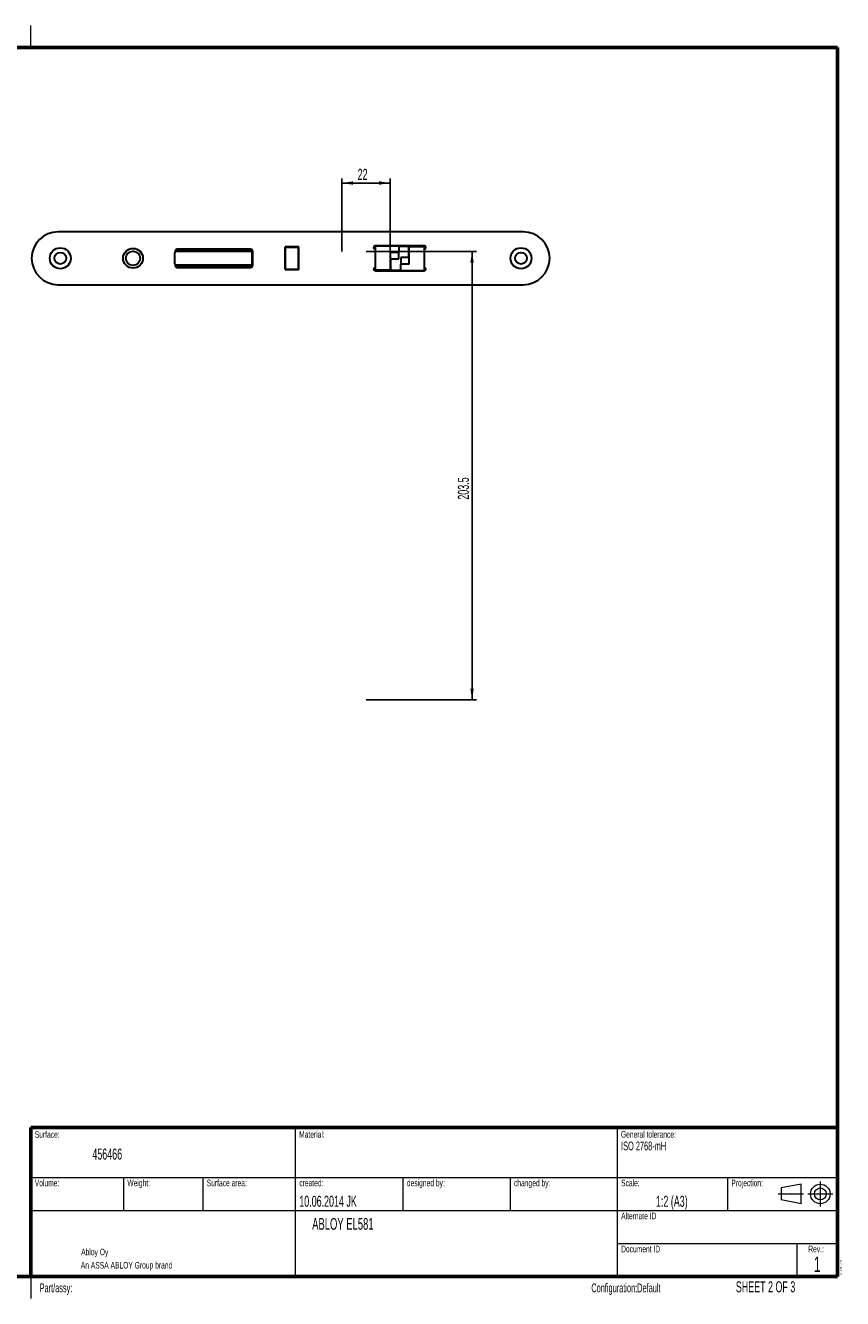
# Paper-space layout 'Sheet1(2)' of a CAD drawing. Header units: millimetres. Extents: x 10 to 828, y 8 to 602.
# Tile 2 of 2: x 458 to 828, y 8 to 586. Entities that reach past the tile are written whole.
import ezdxf

# ---------------------------------------------------------------- set-up
doc = ezdxf.new("R2010")
doc.units = ezdxf.units.MM
doc.linetypes.add('CENTERX2', pattern=[20.32, 12.7, -2.54, 2.54, -2.54])
doc.layers.add('1', color=19, linetype='Continuous')
doc.layers.add('DIMENSIONS', color=7, linetype='Continuous')
doc.styles.add('SLDTEXTSTYLE0', font='TXT', dxfattribs={"width": 0.605})
doc.dimstyles.new('SLDDIMSTYLE0', dxfattribs={"dimtxt": 5, "dimasz": 5, "dimexe": 0, "dimexo": 0.0625, "dimgap": 1.25, "dimtad": 1, "dimrnd": 1e-09, "dimzin": 12, "dimdsep": 46, "dimtxsty": 'SLDTEXTSTYLE0', "dimsah": 1, "dimcen": 0.09, "dimadec": 0, "dimazin": 3, "dimtfac": 1, "dimtofl": 0, "dimtmove": 0, "dimatfit": 3, "dimfxl": 1, "dimfrac": 2, "dimtolj": 1, "dimtzin": 12, "dimarcsym": 0})

# ---------------------------------------------------------------- blocks, each defined once
blk = doc.blocks.new('_D_56')
at = {"layer": 'DIMENSIONS', "ltscale": 2}
for p, q in [((612.09, 483.35), (662.18, 483.35)), ((660.18, 279.85), (660.18, 483.35)), ((612.09, 279.85), (662.18, 279.85))]:
    blk.add_line(p, q, dxfattribs=at)
for points in [[(660.18, 483.35), (659.41, 478.35), (660.95, 478.35)], [(660.18, 279.85), (660.95, 284.85), (659.41, 284.85)]]:
    blk.add_solid(points, dxfattribs=at)
at = {"layer": 'DIMENSIONS', "ltscale": 2, "insert": (653.74, 370.71, -72.6), "char_height": 5, "attachment_point": 1, "rotation": 90, "style": 'SLDTEXTSTYLE0'}
blk.add_mtext('203.5', dxfattribs=at)
blk = doc.blocks.new('_D_57')
at = {"layer": 'DIMENSIONS', "ltscale": 2}
for p, q in [((601.16, 483.35), (601.16, 516.46)), ((623.01, 514.46), (601.16, 514.46)), ((623.01, 483.35), (623.01, 516.46))]:
    blk.add_line(p, q, dxfattribs=at)
for points in [[(601.16, 514.46), (606.16, 513.69), (606.16, 515.23)], [(623.01, 514.46), (618.01, 515.23), (618.01, 513.69)]]:
    blk.add_solid(points, dxfattribs=at)
at = {"layer": 'DIMENSIONS', "ltscale": 2, "insert": (608.27, 520.91, -72.6), "char_height": 5, "attachment_point": 1, "style": 'SLDTEXTSTYLE0'}
blk.add_mtext('22', dxfattribs=at)

psp = doc.layouts.new('Sheet1(2)')

# ---------------------------------------------------------------- linework, layer by layer
at = {"color": 7, "linetype": 'Continuous', "lineweight": 15, "ltscale": 2}
for p, q in [((460, 576), (460, 586)), ((580, 85.6), (580, 18)), ((726, 85.6), (726, 18)), ((460, 63), (826, 63)), ((502, 63), (502, 48)), ((538, 63), (538, 48)), ((628.8, 63), (628.8, 48)), ((677.4, 63), (677.4, 48)), ((776, 63), (776, 48)), ((460, 48), (826, 48)), ((726, 33), (826, 33)), ((807.562535, 33), (807.562535, 18)), ((460, 18), (460, 8))]:
    psp.add_line(p, q, dxfattribs=at)
at = {"color": 7, "linetype": 'Continuous', "lineweight": 60, "ltscale": 2}
for p, q in [((826, 576), (40, 576)), ((826, 18), (826, 576)), ((460, 18), (460, 85.6)), ((460, 85.6), (826, 85.6)), ((826, 18), (40, 18))]:
    psp.add_line(p, q, dxfattribs=at)
at = {"color": 7, "linetype": 'Continuous', "lineweight": 30, "ltscale": 2}
for p, q in [((683.385589, 492.300027), (472.385586, 492.300027)), ((638.535586, 485.950027), (616.235587, 485.950027)), ((626.885586, 485.800028), (616.385586, 485.800028)), ((616.385586, 484.065601), (616.385586, 485.800028)), ((619.660844, 485.950027), (619.660844, 485.800028)), ((626.885586, 485.800028), (626.885586, 484.065601)), ((626.885586, 485.800028), (630.885587, 485.800028)), ((638.385587, 485.527092), (631.685586, 485.527092)), ((631.685586, 485.466439), (631.685586, 485.527092)), ((638.385587, 485.527092), (638.385587, 485.466439)), ((525.390589, 477.800027), (525.390589, 482.800028)), ((525.460587, 483.425028), (525.460587, 483.252907)), ((560.304799, 483.300027), (525.476375, 483.300027)), ((559.710586, 484.425028), (526.460589, 484.425028)), ((526.890584, 484.300027), (558.890586, 484.300027)), ((531.485588, 484.425028), (531.485588, 484.300027)), ((551.485588, 484.300027), (551.485588, 484.425028)), ((560.390585, 477.800027), (560.390585, 482.800028)), ((560.710588, 477.175028), (560.710588, 483.425028)), ((581.635586, 485.450028), (575.335586, 485.450028)), ((575.335586, 485.450028), (575.335586, 475.150027)), ((575.385586, 485.300028), (581.385586, 485.300028)), ((575.385586, 485.228585), (575.385586, 485.300028)), ((575.385586, 476.942815), (575.385586, 485.228585)), ((580.885586, 485.300028), (580.885586, 485.450028)), ((581.385586, 485.300028), (581.385586, 485.228585)), ((581.385586, 476.942815), (581.385586, 485.228585)), ((581.635586, 475.150027), (581.635586, 485.450028)), ((616.235587, 484.550028), (616.235587, 476.050028)), ((616.385586, 476.260683), (616.385586, 484.065601)), ((623.085585, 483.047569), (626.885586, 483.047569)), ((623.085585, 483.047569), (623.085585, 476.260683)), ((623.085585, 479.975396), (626.885586, 479.975396)), ((623.385587, 477.007135), (623.385587, 479.975396)), ((626.885586, 484.065601), (626.885586, 483.047569)), ((626.885586, 479.975396), (626.885586, 483.047569)), ((631.685586, 480.624659), (627.885587, 480.624659)), ((627.885587, 480.624659), (627.885587, 477.552486)), ((631.385588, 485.300028), (631.385588, 483.592921)), ((631.685586, 484.600027), (631.385588, 484.600027)), ((631.385588, 483.592921), (631.385588, 480.624659)), ((631.685586, 484.339372), (631.685586, 485.466439)), ((631.685586, 477.552486), (631.685586, 484.339372)), ((638.385587, 485.466439), (638.385587, 484.339372)), ((638.731425, 484.600027), (638.385587, 484.600027)), ((638.385587, 484.339372), (638.385587, 476.534454)), ((638.535586, 476.050028), (638.535586, 484.550028)), ((525.460587, 477.347148), (525.460587, 477.175028)), ((525.476375, 477.300027), (560.304799, 477.300027)), ((526.460589, 476.175028), (559.710586, 476.175028)), ((558.890586, 476.300027), (526.890584, 476.300027)), ((531.485588, 476.300027), (531.485588, 476.175028)), ((551.485588, 476.175028), (551.485588, 476.300027)), ((575.335586, 475.150027), (581.635586, 475.150027)), ((575.385586, 475.300028), (575.385586, 476.942815)), ((575.385586, 475.300028), (581.385586, 475.300028)), ((580.885586, 475.150027), (580.885586, 475.300028)), ((581.385586, 475.300028), (581.385586, 476.942815)), ((616.235587, 474.650027), (638.535586, 474.650027)), ((616.385586, 475.133616), (616.385586, 476.260683)), ((616.385586, 475.072963), (616.385586, 475.133616)), ((616.385586, 475.072963), (623.085585, 475.072963)), ((623.085585, 476.260683), (623.085585, 475.133616)), ((623.085585, 475.133616), (623.085585, 475.072963)), ((623.385587, 475.300028), (623.385587, 477.007135)), ((627.885587, 474.800028), (623.885586, 474.800028)), ((631.685586, 477.552486), (627.885587, 477.552486)), ((627.885587, 476.534454), (627.885587, 477.552486)), ((627.885587, 474.800028), (627.885587, 476.534454)), ((627.885587, 474.800028), (638.385587, 474.800028)), ((638.385587, 476.534454), (638.385587, 474.800028)), ((472.385586, 468.300028), (683.385589, 468.300028))]:
    psp.add_line(p, q, dxfattribs=at)
at = {"color": 7, "linetype": 'CENTERX2', "lineweight": 15, "ltscale": 2}
for p, q in [((826, 85.6), (826, 18)), ((818.169655, 61.1914), (818.169655, 49.81733)), ((799.093276, 55.504365), (810.543682, 55.504365)), ((812.48262, 55.504365), (823.85669, 55.504365)), ((460, 18), (826, 18))]:
    psp.add_line(p, q, dxfattribs=at)
at = {"color": 7, "linetype": 'Continuous', "lineweight": 0, "ltscale": 2}
for p, q in [((809.513146, 59.939029), (800.429157, 58.211029)), ((800.429157, 58.211029), (800.429157, 52.797702)), ((809.513146, 51.069702), (809.513146, 59.939029)), ((809.513146, 51.069702), (800.429157, 52.797702))]:
    psp.add_line(p, q, dxfattribs=at)
at = {"color": 7, "linetype": 'Continuous', "lineweight": 30, "ltscale": 4}
for centre, radius in [((473.385586, 480.300028), 4.75), ((473.385586, 480.300028), 2.65), ((506.385586, 480.300028), 4.5), ((506.385586, 480.300028), 3.25), ((682.385586, 480.300028), 4.75), ((682.385586, 480.300028), 2.65)]:
    psp.add_circle(centre, radius, dxfattribs=at)
at = {"color": 7, "linetype": 'Continuous', "lineweight": 0, "ltscale": 2}
for radius in [4.434663, 2.706663]:
    psp.add_circle((818.169655, 55.504365), radius, dxfattribs=at)
at = {"color": 7, "linetype": 'Continuous', "lineweight": 30, "ltscale": 4}
for centre, radius, start, end in [((472.385586, 480.300028), 12, 90, 270), ((683.385586, 480.300028), 12, 270, 90), ((616.235586, 485.250028), 0.7, 90, 270), ((630.885586, 485.300028), 0.5, 0, 90), ((638.535586, 485.250028), 0.7, 270, 90), ((526.890586, 482.800028), 1.5, 160.528779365, 180), ((526.460586, 483.425028), 1, 90, 180), ((526.890586, 482.800028), 1.5, 90, 160.528779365), ((558.890586, 482.800028), 1.5, 19.471220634, 90), ((559.710586, 483.425028), 1, 0, 90), ((558.890586, 482.800028), 1.5, 0, 19.471220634), ((631.685586, 483.025028), 0.3, 180, 270), ((526.890586, 477.800028), 1.5, 180, 199.471220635), ((526.460586, 477.175028), 1, 180, 270), ((526.890586, 477.800028), 1.5, 199.471220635, 270), ((558.890586, 477.800028), 1.5, 270, 340.528779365), ((559.710586, 477.175028), 1, 270, 0), ((558.890586, 477.800028), 1.5, 340.528779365, 0), ((616.235586, 475.350028), 0.7, 90, 270), ((623.085586, 477.575028), 0.3, 0, 90), ((623.885586, 475.300028), 0.5, 180, 270), ((638.535586, 475.350028), 0.7, 270, 90)]:
    psp.add_arc(centre, radius, start, end, dxfattribs=at)

# ---------------------------------------------------------------- texts
at = {"color": 7, "linetype": 'Continuous', "lineweight": 0, "ltscale": 2, "style": 'SLDTEXTSTYLE0'}
for s, insert, char_height, attachment_point in [('Surface:', (461.8, 83.992203), 3, 1), ('Material:', (581.707724, 84.041295), 3, 1), ('General tolerance:', (727.707724, 84.041295), 3, 1), ('456466', (487.924381, 76.087293), 5, 1), ('ISO 2768-mH', (727.8, 79.275781), 4, 1), ('Volume:', (461.8, 61.992203), 3, 1), ('Weight:', (503.8, 61.992203), 3, 1), ('Surface area:', (539.8, 61.992203), 3, 1), ('created:', (581.8, 61.992203), 3, 1), ('designed by:', (630.6, 61.992203), 3, 1), ('changed by:', (679.2, 61.992203), 3, 1), ('Scale:', (727.8, 61.992203), 3, 1), ('Projection:', (777.8, 61.992203), 3, 1), ('10.06.2014 JK', (581.8, 54.664849), 5, 1), ('1:2 (A3)', (750.793434, 54.664849), 5, 2), ('Alternate ID', (727.8, 46.992203), 3, 1), ('ABLOY EL581', (587.643374, 44.523849), 5.29166667, 1), ('Document ID', (727.8, 31.992203), 3, 1), ('Rev.:', (816.239302, 31.992203), 3, 2), ('1', (816.756664, 27.072084), 7, 2), ('Part/assy:', (464, 14.828324), 4, 1), ('Configuration:Default', (745.678739, 14.828324), 4, 3), ('SHEET 2 OF 3', (779.834782, 15.825725), 5, 1)]:
    psp.add_mtext(s, dxfattribs=dict(at, insert=insert, char_height=char_height, attachment_point=attachment_point))
at = {"color": 7, "linetype": 'Continuous', "lineweight": 0, "ltscale": 2, "insert": (827.043071, 18.421466), "char_height": 1, "attachment_point": 1, "rotation": 90, "style": 'SLDTEXTSTYLE0'}
for s in ['V1_2011-12-15', 'V1_2011-12-15', 'V1_2011-12-13']:
    psp.add_mtext(s, dxfattribs=at)
at = {"layer": '1', "ltscale": 2, "char_height": 3, "attachment_point": 1, "style": 'SLDTEXTSTYLE0'}
for s, insert in [('Abloy Oy', (482.852266, 30.655996)), ('An ASSA ABLOY Group brand', (482.682181, 24.631818))]:
    psp.add_mtext(s, dxfattribs=dict(at, insert=insert))

# ---------------------------------------------------------------- dimensions: what is measured, and where the dimension line sits
at = {"layer": 'DIMENSIONS', "ltscale": 2}
dim = psp.add_linear_dim(base=(601.160586, 514.460765), p1=(623.010586, 483.350028), p2=(601.160586, 483.350028), text='22', dimstyle='SLDDIMSTYLE0', dxfattribs=at)
dim.commit()
dim.dimension.update_dxf_attribs({"geometry": '_D_57', "text_midpoint": (612.085586, 514.460765), "dimtype": 160})
dim = psp.add_linear_dim(base=(660.180616, 483.350028), p1=(612.085586, 279.850028), p2=(612.085586, 483.350028), angle=90, dimstyle='SLDDIMSTYLE0', dxfattribs=at)
dim.commit()
dim.dimension.update_dxf_attribs({"geometry": '_D_56', "text_midpoint": (660.180616, 381.600028), "dimtype": 160})

doc.saveas('drawing.dxf')
